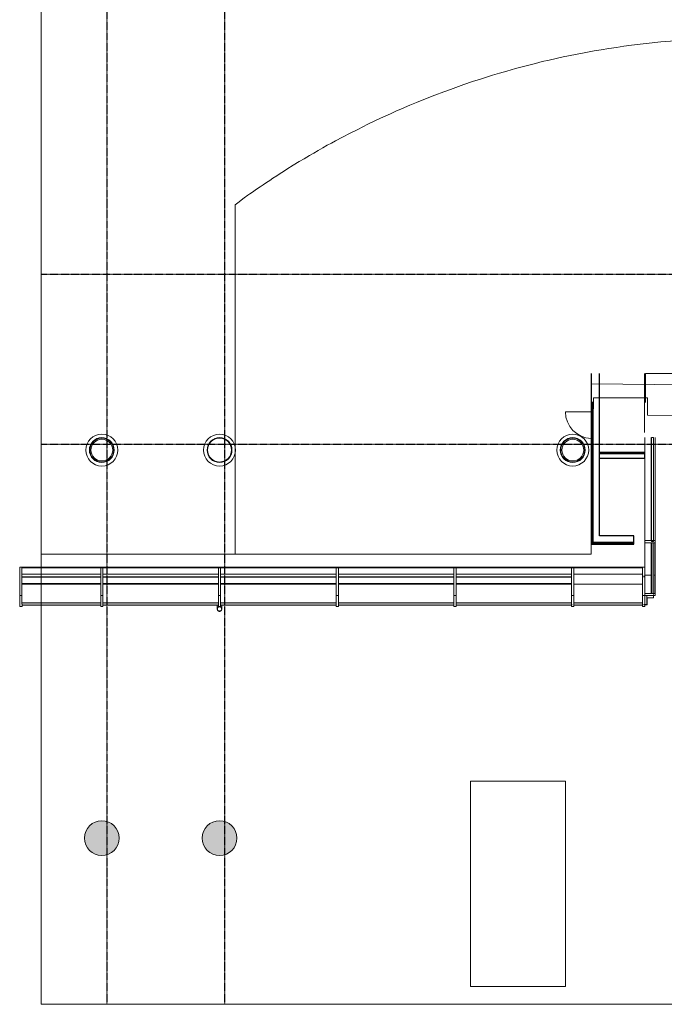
# Model space of a CAD drawing. Header units: millimetres. Extents: x 2396380 to 2637782, y 978964 to 1028150.
# Tile 1 of 5: x 2398979 to 2413761, y 985885 to 1008466. Entities that reach past the tile are written whole.
import ezdxf

# ---------------------------------------------------------------- set-up
doc = ezdxf.new("R2010")
doc.units = ezdxf.units.MM
doc.linetypes.add('va006-00-o-200-0-0001$0$Grid Line', pattern=[22.225, 12.7, -3.175, 3.175, -3.175])
doc.layers.add('A852-TYNN', color=7, linetype='Continuous', lineweight=5, plot=False)
doc.layers.add('va006-00-o-200-0-0001$0$822_Akselinjer', color=8, linetype='va006-00-o-200-0-0001$0$Grid Line')
doc.layers.add('va006-h01-a-200-1-0001$0$24_Innervegg', color=5, linetype='Continuous')
for name, color, linetype, lineweight in [('va006-h01-a-200-1-0001$0$20_Bygning. generelt', 9, 'Continuous', 0), ('va006-h01-a-200-1-0001$0$222_Søyler', 7, 'Continuous', 0), ('va006-h01-a-200-1-0001$0$233_Glassfasader', 3, 'Continuous', 13), ('va006-h01-a-200-1-0001$0$23_Yttervegg', 3, 'Continuous', 13), ('va006-h01-a-200-1-0001$0$24_Dør', 1, 'Continuous', 0)]:
    doc.layers.add(name, color=color, linetype=linetype, lineweight=lineweight)

# ---------------------------------------------------------------- blocks, each defined once
blk = doc.blocks.new('va006-h01-a-200-1-0001$0$Værnes_Betong Rund - 800mm-8286993-Copy of ENVA-A-TO-E1-200-D-001')
at = {"layer": 'va006-h01-a-200-1-0001$0$222_Søyler'}
blk.add_hatch(color=47, dxfattribs=at).paths.add_polyline_path([(0, -400), (69, -394), (137, -376), (200, -346), (257, -306), (306, -257), (346, -200), (376, -137), (394, -69), (400, 0), (394, 69), (376, 137), (346, 200), (306, 257), (257, 306), (200, 346), (137, 376), (69, 394), (0, 400), (-69, 394), (-137, 376), (-200, 346), (-257, 306), (-306, 257), (-346, 200), (-376, 137), (-394, 69), (-400, 0), (-394, -69), (-376, -137), (-346, -200), (-306, -257), (-257, -306), (-200, -346), (-137, -376), (-69, -394)], flags=0)
for start, end in [(90, 180), (0, 90), (180, 0)]:
    blk.add_arc((0, 0), 400, start, end, dxfattribs=at)
blk = doc.blocks.new('va006-h01-a-200-1-0001$0$Nedløp1 - Nedløp-5473426-Copy of ENVA-A-TO-E1-200-D-001')
at = {"layer": 'va006-h01-a-200-1-0001$0$20_Bygning. generelt'}
for p, q in [((68906, -43504), (68906, -43591)), ((69016, -43591), (69016, -43504))]:
    blk.add_line(p, q, dxfattribs=at)
for points in [[(69016, -43591), (69014, -43578), (69009, -43565), (69002, -43553), (68992, -43544), (68980, -43538), (68967, -43535), (68954, -43535), (68941, -43538), (68930, -43544), (68920, -43553), (68912, -43565), (68907, -43578), (68906, -43591)], [(68912, -43591), (68913, -43579), (68917, -43568), (68924, -43558), (68933, -43549), (68943, -43544), (68955, -43541), (68967, -43541), (68978, -43544), (68989, -43549), (68997, -43558), (69004, -43568), (69008, -43579), (69010, -43591)], [(68906, -43591), (68907, -43605), (68912, -43618), (68920, -43629), (68930, -43638), (68941, -43644), (68954, -43648), (68967, -43648), (68980, -43644), (68992, -43638), (69002, -43629), (69009, -43618), (69014, -43605), (69016, -43591)], [(69010, -43591), (69008, -43603), (69004, -43615), (68997, -43625), (68989, -43633), (68978, -43639), (68967, -43642), (68955, -43642), (68943, -43639), (68933, -43633), (68924, -43625), (68917, -43615), (68913, -43603), (68912, -43591)]]:
    blk.add_lwpolyline(points, dxfattribs=at)
blk = doc.blocks.new('va006-h01-a-200-1-0001$0$System Panel - Glazed-generic-10066273-Copy of ENVA-A-TO-E1-200-D-001')
at = {"layer": 'va006-h01-a-200-1-0001$0$233_Glassfasader'}
blk.add_hatch(color=256, dxfattribs=at).paths.add_polyline_path([(411879, 295381), (413455, 295387), (413455, 295436), (411878, 295431)], flags=0)
for p, q in [((413454, 295868), (411877, 295862)), ((413455, 295436), (411878, 295431)), ((411878, 295431), (411879, 295381)), ((411879, 295381), (413455, 295387)), ((413455, 295387), (413455, 295436))]:
    blk.add_line(p, q, dxfattribs=at)
blk = doc.blocks.new('va006-h01-a-200-1-0001$0$System Panel - Glazed-generic-10066274-Copy of ENVA-A-TO-E1-200-D-001')
at = {"layer": 'va006-h01-a-200-1-0001$0$233_Glassfasader'}
blk.add_hatch(color=256, dxfattribs=at).paths.add_polyline_path([(411829, 295381), (411828, 295430), (409178, 295420), (409179, 295371), (410296, 295375)], flags=0)
for p, q in [((411827, 295861), (409177, 295851)), ((411828, 295430), (409178, 295420)), ((409178, 295420), (409179, 295371)), ((409179, 295371), (411829, 295381)), ((411829, 295381), (411828, 295430))]:
    blk.add_line(p, q, dxfattribs=at)
blk = doc.blocks.new('va006-h01-a-200-1-0001$0$System Panel - Glazed-generic-10066275-Copy of ENVA-A-TO-E1-200-D-001')
at = {"layer": 'va006-h01-a-200-1-0001$0$233_Glassfasader'}
blk.add_hatch(color=256, dxfattribs=at).paths.add_polyline_path([(401029, 295340), (401028, 295390), (399223, 295383), (399224, 295333), (399894, 295336)], flags=0)
for p, q in [((401027, 295821), (399222, 295814)), ((401028, 295390), (399223, 295383)), ((399223, 295383), (399224, 295333)), ((401029, 295340), (401028, 295390)), ((399224, 295333), (401029, 295340))]:
    blk.add_line(p, q, dxfattribs=at)
blk = doc.blocks.new('va006-h01-a-200-1-0001$0$Rectangular Mullion - Værnes 50 X 150 Fasade TA-5039205-Copy of ENVA-A-TO-E1-200-D-001')
at = {"layer": 'va006-h01-a-200-1-0001$0$23_Yttervegg'}
for p, q in [((406476, 296010), (409126, 296020)), ((406476, 295997), (406476, 296010)), ((406476, 295997), (409126, 296007)), ((406477, 295852), (409127, 295862)), ((409126, 296020), (409126, 296007))]:
    blk.add_line(p, q, dxfattribs=at)
blk = doc.blocks.new('va006-h01-a-200-1-0001$0$Rectangular Mullion - Værnes 50 X 150 Fasade TA-5294464-Copy of ENVA-A-TO-E1-200-D-001')
at = {"layer": 'va006-h01-a-200-1-0001$0$23_Yttervegg'}
for p, q in [((413455, 295603), (413453, 296030)), ((413455, 295603), (413455, 295448)), ((413505, 295603), (413455, 295603)), ((413505, 295448), (413505, 295603)), ((413455, 295448), (413455, 295356)), ((413505, 295356), (413505, 295448)), ((413455, 295356), (413480, 295356)), ((413480, 295356), (413505, 295356))]:
    blk.add_line(p, q, dxfattribs=at)
blk = doc.blocks.new('va006-h01-a-200-1-0001$0$Rectangular Mullion - Værnes 50 X 150 Fasade TA-10048345-Copy of ENVA-A-TO-E1-200-D-001')
at = {"layer": 'va006-h01-a-200-1-0001$0$23_Yttervegg'}
for p, q in [((399221, 295983), (401026, 295989)), ((399221, 295970), (399221, 295983)), ((399221, 295970), (401026, 295976)), ((399222, 295825), (401027, 295831)), ((401026, 295989), (401026, 295976))]:
    blk.add_line(p, q, dxfattribs=at)
blk = doc.blocks.new('va006-h01-a-200-1-0001$0$Rectangular Mullion - Værnes 50 X 150 Fasade TA-10048760-Copy of ENVA-A-TO-E1-200-D-001')
at = {"layer": 'va006-h01-a-200-1-0001$0$23_Yttervegg'}
for p, q in [((401025, 296207), (401075, 296208)), ((401025, 296207), (401026, 295983)), ((401075, 296208), (401076, 295983))]:
    blk.add_line(p, q, dxfattribs=at)
blk = doc.blocks.new('va006-h01-a-200-1-0001$0$Rectangular Mullion - Værnes 50 X 150 Fasade TA-4734956-Copy of ENVA-A-TO-E1-200-D-001')
at = {"layer": 'va006-h01-a-200-1-0001$0$23_Yttervegg'}
for p, q in [((387526, 295932), (387528, 295506)), ((387576, 295932), (387578, 295506)), ((387578, 295506), (387528, 295506)), ((387528, 295506), (387528, 295350)), ((387578, 295351), (387578, 295506)), ((387528, 295350), (387529, 295258)), ((387529, 295258), (387554, 295258)), ((387554, 295258), (387579, 295259)), ((387579, 295259), (387578, 295351))]:
    blk.add_line(p, q, dxfattribs=at)
blk = doc.blocks.new('va006-h01-a-200-1-0001$0$Rectangular Mullion - Værnes 50 X 150 Fasade TA-10045440-Copy of ENVA-A-TO-E1-200-D-001')
at = {"layer": 'va006-h01-a-200-1-0001$0$23_Yttervegg'}
for p, q in [((376726, 296116), (376776, 296116)), ((376726, 296116), (376726, 295892)), ((376776, 296116), (376776, 295892))]:
    blk.add_line(p, q, dxfattribs=at)
blk = doc.blocks.new('va006-h01-a-200-1-0001$0$Rectangular Mullion - Værnes 50 X 150 Fasade TA-10045444-Copy of ENVA-A-TO-E1-200-D-001')
at = {"layer": 'va006-h01-a-200-1-0001$0$23_Yttervegg'}
for p, q in [((411825, 296248), (411875, 296248)), ((411825, 296248), (411826, 296023)), ((411875, 296248), (411876, 296024))]:
    blk.add_line(p, q, dxfattribs=at)
blk = doc.blocks.new('va006-h01-a-200-1-0001$0$Rectangular Mullion - Værnes 50 X 150 Fasade TA-10045450-Copy of ENVA-A-TO-E1-200-D-001')
at = {"layer": 'va006-h01-a-200-1-0001$0$23_Yttervegg'}
for p, q in [((413502, 296254), (411850, 296248)), ((413452, 296241), (411850, 296235)), ((413453, 296096), (411876, 296090)), ((413453, 296096), (413452, 296241)), ((413453, 296036), (413453, 296096))]:
    blk.add_line(p, q, dxfattribs=at)
blk = doc.blocks.new('va006-h01-a-200-1-0001$0$Rectangular Mullion - Værnes 50 X 150 Fasade TA-9398709-Copy of ENVA-A-TO-E1-200-D-001')
at = {"layer": 'va006-h01-a-200-1-0001$0$23_Yttervegg'}
for p, q in [((411850, 296248), (409150, 296238)), ((411850, 296235), (409150, 296225)), ((411826, 296090), (409176, 296080))]:
    blk.add_line(p, q, dxfattribs=at)
blk = doc.blocks.new('va006-h01-a-200-1-0001$0$Rectangular Mullion - Værnes 50 X 150 Fasade TA-9398710-Copy of ENVA-A-TO-E1-200-D-001')
at = {"layer": 'va006-h01-a-200-1-0001$0$23_Yttervegg'}
for p, q in [((379451, 296126), (376751, 296116)), ((379451, 296113), (376751, 296103)), ((379426, 295969), (376776, 295959))]:
    blk.add_line(p, q, dxfattribs=at)
blk = doc.blocks.new('va006-h01-a-200-1-0001$0$Rectangular Mullion - Værnes 50 X 150 Fasade TA-10048761-Copy of ENVA-A-TO-E1-200-D-001')
at = {"layer": 'va006-h01-a-200-1-0001$0$23_Yttervegg'}
for p, q in [((401050, 296208), (399170, 296201)), ((401050, 296195), (399220, 296188)), ((401026, 296050), (399221, 296043))]:
    blk.add_line(p, q, dxfattribs=at)
blk = doc.blocks.new('va006-h01-a-200-1-0001$0$Rectangular Mullion - Værnes 50 X 150 Fasade TA-10048762-Copy of ENVA-A-TO-E1-200-D-001')
at = {"layer": 'va006-h01-a-200-1-0001$0$23_Yttervegg'}
for p, q in [((403750, 296218), (401050, 296208)), ((403750, 296205), (401050, 296195)), ((403726, 296060), (401076, 296050))]:
    blk.add_line(p, q, dxfattribs=at)
blk = doc.blocks.new('va006-h01-a-200-1-0001$0$Rectangular Mullion - Værnes 50 X 150 Fasade TA-V41-Copy of ENVA-A-TO-E1-200-D-001')
at = {"layer": 'va006-h01-a-200-1-0001$0$23_Yttervegg'}
for p, q in [((399171, 295976), (399173, 295550)), ((399221, 295976), (399223, 295550)), ((399223, 295550), (399173, 295550)), ((399173, 295550), (399173, 295394)), ((399173, 295394), (399174, 295302)), ((399223, 295394), (399223, 295550)), ((399224, 295302), (399223, 295394)), ((399174, 295302), (399199, 295302)), ((399199, 295302), (399224, 295302))]:
    blk.add_line(p, q, dxfattribs=at)
blk = doc.blocks.new('va006-h01-a-200-1-0001$0$Rectangular Mullion - Værnes 50 X 150 Fasade TA-10048763-Copy of ENVA-A-TO-E1-200-D-001')
at = {"layer": 'va006-h01-a-200-1-0001$0$23_Yttervegg'}
for p, q in [((399170, 296201), (399171, 295976)), ((399220, 296188), (399221, 295976))]:
    blk.add_line(p, q, dxfattribs=at)
blk = doc.blocks.new('va006-h01-a-200-1-0001$0$System Panel - Glazed-generic-10066438-Copy of ENVA-A-TO-E1-200-D-001')
at = {"layer": 'va006-h01-a-200-1-0001$0$233_Glassfasader'}
blk.add_hatch(color=256, dxfattribs=at).paths.add_polyline_path([(-566, -32), (596, -32), (596, 16), (-566, 16)], flags=0)
for p, q in [((596, 16), (-566, 16)), ((-566, 16), (-566, -32)), ((596, -32), (596, 16)), ((-566, -32), (596, -32))]:
    blk.add_line(p, q, dxfattribs=at)
blk = doc.blocks.new('va006-h01-a-200-1-0001$0$Rectangular Mullion - Værnes 50 X 150 Fasade TA-10045036-Copy of ENVA-A-TO-E1-200-D-001')
at = {"layer": 'va006-h01-a-200-1-0001$0$23_Yttervegg'}
for p, q in [((413503, 296075), (413500, 296817)), ((413653, 296076), (413650, 296818)), ((413742, 296076), (413739, 296818)), ((413503, 296075), (413653, 296076)), ((413653, 296076), (413664, 296076)), ((413712, 296076), (413742, 296076))]:
    blk.add_line(p, q, dxfattribs=at)
blk = doc.blocks.new('va006-h01-a-200-1-0001$0$Værnes_ENK INT-Dørblad laminert_ Ramme stål - 700 x 2100mm-13001628-Copy of ENVA-A-TO-E1-200-D-001')
at = {"layer": 'va006-h01-a-200-1-0001$0$24_Dør'}
blk.add_line((223, 686), (223, 93), dxfattribs=at)
blk.add_arc((223, 70), 616, 90, 177.8309, dxfattribs=at)
blk = doc.blocks.new('va006-h01-a-200-1-0001$0$Rectangular Mullion - Værnes 50 X 150 Fasade TA-10043565-Copy of ENVA-A-TO-E1-200-D-001')
at = {"layer": 'va006-h01-a-200-1-0001$0$23_Yttervegg'}
for p, q in [((413503, 296078), (413504, 295655)), ((413653, 296079), (413654, 295656)), ((413742, 296079), (413743, 295656)), ((413654, 295656), (413504, 295655)), ((413504, 295655), (413504, 295603)), ((413504, 295603), (413654, 295604)), ((413743, 295656), (413654, 295656)), ((413654, 295604), (413743, 295604)), ((413743, 295630), (413743, 295656)), ((413743, 295604), (413743, 295630))]:
    blk.add_line(p, q, dxfattribs=at)
blk = doc.blocks.new('va006-h01-a-200-1-0001$0$Curtain Panel - Curtain Panel-8557609-Copy of ENVA-A-TO-E1-200-D-001')
at = {"layer": 'va006-h01-a-200-1-0001$0$233_Glassfasader'}
for p, q in [((103214, -39664), (103164, -39664)), ((103164, -39664), (103164, -42048)), ((103214, -42048), (103214, -39664)), ((103164, -42048), (103214, -42048))]:
    blk.add_line(p, q, dxfattribs=at)
blk = doc.blocks.new('va006-h01-a-200-1-0001$0$Rectangular Mullion - Værnes 50 X 150 Fasade TA-10045029-Copy of ENVA-A-TO-E1-200-D-001')
at = {"layer": 'va006-h01-a-200-1-0001$0$23_Yttervegg'}
for p, q in [((413492, 298886), (413491, 299227)), ((413650, 296868), (413641, 299228)), ((413739, 296868), (413730, 299228)), ((413500, 296867), (413493, 298758))]:
    blk.add_line(p, q, dxfattribs=at)
blk = doc.blocks.new('va006-h01-a-200-1-0001$0$Rectangular Mullion - Værnes 50 X 150 Fasade TA-9566072-Copy of ENVA-A-TO-E1-200-D-001')
at = {"layer": 'va006-h01-a-200-1-0001$0$23_Yttervegg'}
for p, q in [((-25, -26), (-25, 62)), ((-25, 62), (0, 62)), ((0, 62), (25, 62)), ((25, 62), (25, -26)), ((-25, -176), (-25, -26)), ((25, -176), (-25, -176)), ((25, -26), (25, -176))]:
    blk.add_line(p, q, dxfattribs=at)
blk = doc.blocks.new('va006-h01-a-200-1-0001$0$Hjørnedetalj-Sydøst3 - Hjørnedetalj-Sydøst-8020683-Copy of ENVA-A-TO-E1-200-D-001')
at = {"layer": 'va006-h01-a-200-1-0001$0$20_Bygning. generelt'}
for p, q in [((102988, -42831), (102988, -42862)), ((103012, -42831), (103005, -42831)), ((103062, -43289), (103062, -43340)), ((103062, -43340), (103062, -43289)), ((103062, -43340), (103062, -43494)), ((103210, -43337), (103065, -43337)), ((103065, -43493), (103065, -43340)), ((103065, -43340), (103210, -43340)), ((103213, -43260), (103210, -43260)), ((103210, -43260), (103210, -43337)), ((103213, -43337), (103213, -43260)), ((103062, -43494), (102988, -43494)), ((102988, -43494), (102988, -43497)), ((102988, -43497), (103062, -43497))]:
    blk.add_line(p, q, dxfattribs=at)
for points in [[(103210, -43340), (103211, -43340), (103212, -43340), (103212, -43339), (103213, -43339), (103213, -43338), (103213, -43337), (103213, -43337)], [(103062, -43497), (103063, -43496), (103064, -43496), (103064, -43496), (103065, -43495), (103065, -43495), (103065, -43494), (103065, -43493)]]:
    blk.add_lwpolyline(points, dxfattribs=at)
blk.add_arc((103065, -43340), 3, 90, 180, dxfattribs=at)
blk = doc.blocks.new('va006-h01-a-200-1-0001$0$Rectangular Mullion - Værnes 50 X 150 Fasade TA-V129-Copy of ENVA-A-TO-E1-200-D-001')
at = {"layer": 'va006-h01-a-200-1-0001$0$23_Yttervegg'}
for p, q in [((403726, 295993), (403728, 295567)), ((403776, 295993), (403778, 295567)), ((403778, 295567), (403728, 295567)), ((403728, 295567), (403728, 295411)), ((403728, 295411), (403729, 295319)), ((403778, 295412), (403778, 295567)), ((403779, 295319), (403778, 295412)), ((403729, 295319), (403741, 295319)), ((403745, 295319), (403754, 295319)), ((403754, 295319), (403763, 295319)), ((403768, 295319), (403779, 295319))]:
    blk.add_line(p, q, dxfattribs=at)
blk = doc.blocks.new('VA006-350-101.1')
at = {"layer": 'va006-h01-a-200-1-0001$0$222_Søyler'}
blk.add_hatch(color=256, dxfattribs=at).paths.add_polyline_path([(4088, 3411), (4157, 3417), (4225, 3435), (4288, 3465), (4345, 3505), (4394, 3554), (4434, 3611), (4464, 3674), (4482, 3742), (4488, 3811), (4482, 3880), (4464, 3948), (4434, 4011), (4394, 4068), (4345, 4117), (4288, 4157), (4225, 4187), (4157, 4205), (4088, 4211), (4018, 4205), (3951, 4187), (3888, 4157), (3831, 4117), (3781, 4068), (3741, 4011), (3712, 3948), (3694, 3880), (3688, 3811), (3696, 3735), (3712, 3674), (3741, 3611), (3781, 3554), (3831, 3505), (3888, 3465), (3951, 3435), (4018, 3417)], flags=0)
at = {"layer": 'A852-TYNN', "color": 1}
blk.add_lwpolyline([(0, 29425), (39756, 29425), (39756, 0), (0, 0)], close=True, dxfattribs=at)
at = {"layer": 'A852-TYNN'}
for points in [[(4448, 10325), (12612, 10325), (12666, 13912), (13900, 13907), (13898, 13512), (27919, 13491)], [(14541, 22098), (14206, 22070), (13873, 22037), (13533, 21994), (13361, 21972), (13188, 21946), (13012, 21919), (12838, 21890), (12681, 21865), (12525, 21837), (12250, 21783), (11970, 21726), (11809, 21693), (11649, 21656), (11490, 21619), (11331, 21579), (11087, 21517), (10872, 21460), (10674, 21403), (10504, 21353), (10345, 21306), (10189, 21257), (10069, 21219), (9887, 21161), (9688, 21093), (9381, 20983), (9228, 20926), (9028, 20851), (8772, 20751), (8604, 20682), (8451, 20617), (8258, 20535), (8134, 20481), (8011, 20425), (7846, 20352), (7663, 20267), (7492, 20186), (7373, 20126), (7256, 20066), (7085, 19981), (6909, 19887), (6750, 19804), (6654, 19751), (6558, 19700), (6453, 19640), (6349, 19579), (6250, 19522), (6150, 19464), (6028, 19392), (5914, 19325), (5777, 19241), (5633, 19152), (5552, 19100), (5480, 19055), (5400, 19003), (5309, 18944), (5238, 18896), (5164, 18847), (5088, 18795), (5019, 18749), (4961, 18710), (4903, 18668), (4841, 18624), (4783, 18585), (4738, 18553), (4652, 18492), (4581, 18442), (4535, 18407), (4448, 18338), (4448, 10325)]]:
    blk.add_lwpolyline(points, dxfattribs=at)
at = {"layer": 'A852-TYNN', "lineweight": 18}
blk.add_lwpolyline([(9846, 5115), (12019, 5115), (12019, 409), (9846, 409)], close=True, dxfattribs=at)
at = {"layer": 'A852-TYNN'}
for centre in [(4088, 12711), (12187, 12711)]:
    blk.add_circle(centre, 285, dxfattribs=at)
at = {"layer": 'va006-00-o-200-0-0001$0$822_Akselinjer'}
for p, q in [((1505, 29425), (1505, 0)), ((4205, 29425), (4205, 0)), ((0, 16745), (39756, 16745)), ((0, 12845), (39756, 12845))]:
    blk.add_line(p, q, dxfattribs=at)
at = {"layer": 'va006-h01-a-200-1-0001$0$20_Bygning. generelt'}
for p, q in [((14908, 14206), (12608, 14227)), ((12608, 14227), (12608, 10325)), ((12608, 10325), (0, 10325))]:
    blk.add_line(p, q, dxfattribs=at)
at = {"layer": 'va006-h01-a-200-1-0001$0$222_Søyler'}
blk.add_line((12395, 13011), (12395, 13011), dxfattribs=at)
for centre, radius, start, end in [((1388, 12711), 366, 0, 180), ((1388, 12711), 285, 0, 180), ((1388, 12711), 280, 0, 180), ((1388, 12711), 275, 0, 180), ((1388, 12711), 280, 136.5283, 158.4204), ((1388, 12711), 280, 136.5283, 158.4204), ((1388, 12711), 250, 90, 270), ((1388, 12711), 280, 103.8019, 125.1857), ((1388, 12711), 280, 103.8019, 125.1857), ((1388, 12711), 280, 70.3963, 92.8522), ((1388, 12711), 280, 70.3963, 92.8522), ((1388, 12711), 250, 270, 90), ((1388, 12711), 280, 37.5124, 60.8232), ((1388, 12711), 280, 37.5124, 60.8232), ((4088, 12711), 366, 0, 180), ((4088, 12711), 285, 0, 180), ((4088, 12711), 280, 0, 180), ((4088, 12711), 275, 0, 180), ((4088, 12711), 280, 136.5283, 158.4204), ((4088, 12711), 280, 136.5283, 158.4204), ((4088, 12711), 275, 141.0082, 146.9918), ((4088, 12711), 275, 129.0082, 134.9918), ((4088, 12711), 280, 103.8019, 125.1857), ((4088, 12711), 280, 103.8019, 125.1857), ((4088, 12711), 275, 117.0082, 122.9918), ((4088, 12711), 275, 105.0082, 110.9918), ((4088, 12711), 275, 93.0082, 98.9918), ((4088, 12711), 280, 70.3963, 92.8522), ((4088, 12711), 280, 70.3963, 92.8522), ((4088, 12711), 275, 81.0082, 86.9918), ((4088, 12711), 275, 69.0082, 74.9918), ((4088, 12711), 275, 57.0082, 62.9918), ((4088, 12711), 280, 37.5124, 60.8232), ((4088, 12711), 280, 37.5124, 60.8232), ((4088, 12711), 275, 45.0082, 50.9918), ((4088, 12711), 275, 33.0082, 38.9918), ((12187, 12711), 366, 0, 180), ((12187, 12711), 285, 0, 180), ((12187, 12711), 280, 0, 180), ((12187, 12711), 275, 0, 180), ((12187, 12711), 280, 136.5283, 158.4204), ((12187, 12711), 280, 136.5283, 158.4204), ((12188, 12711), 250, 0, 180), ((12187, 12711), 280, 103.8019, 125.1857), ((12187, 12711), 280, 103.8019, 125.1857), ((12187, 12711), 280, 70.3963, 92.8522), ((12187, 12711), 280, 70.3963, 92.8522), ((12187, 12711), 280, 37.5124, 60.8232), ((12187, 12711), 280, 37.5124, 60.8232), ((1388, 12711), 366, 180, 0), ((1388, 12711), 285, 180, 0), ((1388, 12711), 280, 167.9274, 192.0726), ((1388, 12711), 280, 167.9274, 192.0726), ((1388, 12711), 280, 180, 0), ((1388, 12711), 275, 180, 0), ((1388, 12711), 280, 5.7339, 27.2815), ((1388, 12711), 280, 5.7339, 27.2815), ((1388, 12711), 280, 332.7185, 354.2661), ((1388, 12711), 280, 332.7185, 354.2661), ((4088, 12711), 366, 180, 0), ((4088, 12711), 285, 180, 0), ((4088, 12711), 280, 167.9274, 192.0726), ((4088, 12711), 280, 167.9274, 192.0726), ((4088, 12711), 280, 180, 0), ((4088, 12711), 275, 177.0082, 182.9918), ((4088, 12711), 275, 180, 0), ((4088, 12711), 275, 165.0082, 170.9918), ((4088, 12711), 275, 189.0082, 194.9918), ((4088, 12711), 275, 153.0082, 158.9918), ((4088, 12711), 275, 21.0082, 26.9918), ((4088, 12711), 280, 5.7339, 27.2815), ((4088, 12711), 280, 5.7339, 27.2815), ((4088, 12711), 280, 332.7185, 354.2661), ((4088, 12711), 280, 332.7185, 354.2661), ((4088, 12711), 275, 9.0082, 14.9918), ((4088, 12711), 275, 345.0082, 350.9918), ((4088, 12711), 275, 357.0082, 2.9918), ((12187, 12711), 366, 180, 0), ((12187, 12711), 285, 180, 0), ((12187, 12711), 280, 167.9274, 192.0726), ((12187, 12711), 280, 167.9274, 192.0726), ((12187, 12711), 280, 180, 0), ((12187, 12711), 275, 180, 0), ((12188, 12711), 250, 180, 0), ((12187, 12711), 280, 5.7339, 27.2815), ((12187, 12711), 280, 5.7339, 27.2815), ((12187, 12711), 280, 332.7185, 354.2661), ((12187, 12711), 280, 332.7185, 354.2661), ((1388, 12711), 280, 201.5796, 223.4717), ((1388, 12711), 280, 201.5796, 223.4717), ((1388, 12711), 280, 234.8143, 256.1981), ((1388, 12711), 280, 234.8143, 256.1981), ((1388, 12711), 280, 267.1478, 289.6037), ((1388, 12711), 280, 267.1478, 289.6037), ((1388, 12711), 280, 299.1768, 322.4876), ((1388, 12711), 280, 299.1768, 322.4876), ((4088, 12711), 280, 201.5796, 223.4717), ((4088, 12711), 280, 201.5796, 223.4717), ((4088, 12711), 275, 201.0082, 206.9918), ((4088, 12711), 275, 213.0082, 218.9918), ((4088, 12711), 275, 225.0082, 230.9918), ((4088, 12711), 280, 234.8143, 256.1981), ((4088, 12711), 280, 234.8143, 256.1981), ((4088, 12711), 275, 237.0082, 242.9918), ((4088, 12711), 275, 249.0082, 254.9918), ((4088, 12711), 275, 261.0082, 266.9918), ((4088, 12711), 280, 267.1478, 289.6037), ((4088, 12711), 280, 267.1478, 289.6037), ((4088, 12711), 275, 273.0082, 278.9918), ((4088, 12711), 275, 285.0082, 290.9918), ((4088, 12711), 275, 297.0082, 302.9918), ((4088, 12711), 280, 299.1768, 322.4876), ((4088, 12711), 280, 299.1768, 322.4876), ((4088, 12711), 275, 309.0082, 314.9918), ((4088, 12711), 275, 321.0082, 326.9918), ((4088, 12711), 275, 333.0082, 338.9918), ((12187, 12711), 280, 201.5796, 223.4717), ((12187, 12711), 280, 201.5796, 223.4717), ((12187, 12711), 280, 234.8143, 256.1981), ((12187, 12711), 280, 234.8143, 256.1981), ((12187, 12711), 280, 267.1478, 289.6037), ((12187, 12711), 280, 267.1478, 289.6037), ((12187, 12711), 280, 299.1768, 322.4876), ((12187, 12711), 280, 299.1768, 322.4876), ((4088, 3811), 400, 90, 180), ((4088, 3811), 400, 0, 90), ((4088, 3811), 400, 180, 0)]:
    blk.add_arc(centre, radius, start, end, dxfattribs=at)
at = {"layer": 'va006-h01-a-200-1-0001$0$23_Yttervegg'}
for p, q in [((12612, 14470), (12612, 14463)), ((13830, 13802), (13830, 14470)), ((14694, 14469), (13854, 14469)), ((13854, 14469), (13854, 13801)), ((12612, 13802), (12612, 13609)), ((13830, 13609), (13830, 13802)), ((13830, 13609), (13830, 13440)), ((13830, 13440), (13830, 13111))]:
    blk.add_line(p, q, dxfattribs=at)
at = {"layer": 'va006-h01-a-200-1-0001$0$24_Innervegg'}
for p, q in [((12612, 14463), (12612, 10556)), ((12798, 10742), (12798, 14463)), ((12622, 13819), (12622, 10566)), ((12635, 13819), (12635, 10579)), ((12648, 13819), (12648, 10592)), ((13840, 12655), (12798, 12655)), ((13840, 12653), (12798, 12653)), ((13840, 12527), (13840, 12655)), ((13840, 12640), (12798, 12640)), ((13840, 12627), (12798, 12627)), ((12798, 12527), (13840, 12527)), ((13590, 10742), (12798, 10742)), ((13590, 10556), (13590, 10742)), ((12612, 10556), (13590, 10556)), ((13590, 10566), (12622, 10566)), ((13590, 10579), (12635, 10579)), ((13590, 10592), (12648, 10592))]:
    blk.add_line(p, q, dxfattribs=at)
at = {"layer": 'va006-h01-a-200-1-0001$0$20_Bygning. generelt'}
for name, p in [('va006-h01-a-200-1-0001$0$Hjørnedetalj-Sydøst3 - Hjørnedetalj-Sydøst-8020683-Copy of ENVA-A-TO-E1-200-D-001', (-89173, 52660)), ('va006-h01-a-200-1-0001$0$Nedløp1 - Nedløp-5473426-Copy of ENVA-A-TO-E1-200-D-001', (-64873, 52660))]:
    blk.add_blockref(name, p, dxfattribs=at)
at = {"layer": 'va006-h01-a-200-1-0001$0$222_Søyler'}
blk.add_blockref('va006-h01-a-200-1-0001$0$Værnes_Betong Rund - 800mm-8286993-Copy of ENVA-A-TO-E1-200-D-001', (1388, 3811), dxfattribs=at)
at = {"layer": 'va006-h01-a-200-1-0001$0$233_Glassfasader'}
blk.add_blockref('va006-h01-a-200-1-0001$0$Curtain Panel - Curtain Panel-8557609-Copy of ENVA-A-TO-E1-200-D-001', (-89173, 52660), dxfattribs=at)
for name, p, rotation in [('va006-h01-a-200-1-0001$0$System Panel - Glazed-generic-10066438-Copy of ENVA-A-TO-E1-200-D-001', (14016, 9990), 90.00000000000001), ('va006-h01-a-200-1-0001$0$System Panel - Glazed-generic-10066275-Copy of ENVA-A-TO-E1-200-D-001', (-400773, -284675), 359.7847222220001), ('va006-h01-a-200-1-0001$0$System Panel - Glazed-generic-10066274-Copy of ENVA-A-TO-E1-200-D-001', (-408873, -284675), 359.7847222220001), ('va006-h01-a-200-1-0001$0$System Panel - Glazed-generic-10066274-Copy of ENVA-A-TO-E1-200-D-001', (-406173, -284675), 359.7847222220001), ('va006-h01-a-200-1-0001$0$System Panel - Glazed-generic-10066274-Copy of ENVA-A-TO-E1-200-D-001', (-403473, -284675), 359.7847222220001), ('va006-h01-a-200-1-0001$0$System Panel - Glazed-generic-10066274-Copy of ENVA-A-TO-E1-200-D-001', (-400773, -284675), 359.7847222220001), ('va006-h01-a-200-1-0001$0$System Panel - Glazed-generic-10066273-Copy of ENVA-A-TO-E1-200-D-001', (-400773, -284675), 359.7847222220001)]:
    blk.add_blockref(name, p, dxfattribs=dict(at, rotation=rotation))
at = {"layer": 'va006-h01-a-200-1-0001$0$23_Yttervegg', "rotation": 359.7847222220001}
for name, p in [('va006-h01-a-200-1-0001$0$Rectangular Mullion - Værnes 50 X 150 Fasade TA-10045029-Copy of ENVA-A-TO-E1-200-D-001', (-400773, -284675)), ('va006-h01-a-200-1-0001$0$Rectangular Mullion - Værnes 50 X 150 Fasade TA-10045036-Copy of ENVA-A-TO-E1-200-D-001', (-400773, -284675)), ('va006-h01-a-200-1-0001$0$Rectangular Mullion - Værnes 50 X 150 Fasade TA-10048761-Copy of ENVA-A-TO-E1-200-D-001', (-400773, -284675)), ('va006-h01-a-200-1-0001$0$Rectangular Mullion - Værnes 50 X 150 Fasade TA-10048763-Copy of ENVA-A-TO-E1-200-D-001', (-400773, -284675)), ('va006-h01-a-200-1-0001$0$Rectangular Mullion - Værnes 50 X 150 Fasade TA-10048760-Copy of ENVA-A-TO-E1-200-D-001', (-400773, -284675)), ('va006-h01-a-200-1-0001$0$Rectangular Mullion - Værnes 50 X 150 Fasade TA-10048762-Copy of ENVA-A-TO-E1-200-D-001', (-400773, -284675)), ('va006-h01-a-200-1-0001$0$Rectangular Mullion - Værnes 50 X 150 Fasade TA-10045440-Copy of ENVA-A-TO-E1-200-D-001', (-373773, -284675)), ('va006-h01-a-200-1-0001$0$Rectangular Mullion - Værnes 50 X 150 Fasade TA-9398710-Copy of ENVA-A-TO-E1-200-D-001', (-373773, -284675)), ('va006-h01-a-200-1-0001$0$Rectangular Mullion - Værnes 50 X 150 Fasade TA-10045440-Copy of ENVA-A-TO-E1-200-D-001', (-371073, -284675)), ('va006-h01-a-200-1-0001$0$Rectangular Mullion - Værnes 50 X 150 Fasade TA-9398710-Copy of ENVA-A-TO-E1-200-D-001', (-371073, -284675)), ('va006-h01-a-200-1-0001$0$Rectangular Mullion - Værnes 50 X 150 Fasade TA-10045440-Copy of ENVA-A-TO-E1-200-D-001', (-368373, -284675)), ('va006-h01-a-200-1-0001$0$Rectangular Mullion - Værnes 50 X 150 Fasade TA-9398709-Copy of ENVA-A-TO-E1-200-D-001', (-400773, -284675)), ('va006-h01-a-200-1-0001$0$Rectangular Mullion - Værnes 50 X 150 Fasade TA-10045444-Copy of ENVA-A-TO-E1-200-D-001', (-400773, -284675)), ('va006-h01-a-200-1-0001$0$Rectangular Mullion - Værnes 50 X 150 Fasade TA-10045450-Copy of ENVA-A-TO-E1-200-D-001', (-400773, -284675)), ('va006-h01-a-200-1-0001$0$Rectangular Mullion - Værnes 50 X 150 Fasade TA-V41-Copy of ENVA-A-TO-E1-200-D-001', (-400773, -284675)), ('va006-h01-a-200-1-0001$0$Rectangular Mullion - Værnes 50 X 150 Fasade TA-10048345-Copy of ENVA-A-TO-E1-200-D-001', (-400773, -284675)), ('va006-h01-a-200-1-0001$0$Rectangular Mullion - Værnes 50 X 150 Fasade TA-4734956-Copy of ENVA-A-TO-E1-200-D-001', (-387273, -284675)), ('va006-h01-a-200-1-0001$0$Rectangular Mullion - Værnes 50 X 150 Fasade TA-5039205-Copy of ENVA-A-TO-E1-200-D-001', (-406173, -284675)), ('va006-h01-a-200-1-0001$0$Rectangular Mullion - Værnes 50 X 150 Fasade TA-V129-Copy of ENVA-A-TO-E1-200-D-001', (-400773, -284675)), ('va006-h01-a-200-1-0001$0$Rectangular Mullion - Værnes 50 X 150 Fasade TA-5039205-Copy of ENVA-A-TO-E1-200-D-001', (-403473, -284675)), ('va006-h01-a-200-1-0001$0$Rectangular Mullion - Værnes 50 X 150 Fasade TA-4734956-Copy of ENVA-A-TO-E1-200-D-001', (-381873, -284675)), ('va006-h01-a-200-1-0001$0$Rectangular Mullion - Værnes 50 X 150 Fasade TA-5039205-Copy of ENVA-A-TO-E1-200-D-001', (-400773, -284675)), ('va006-h01-a-200-1-0001$0$Rectangular Mullion - Værnes 50 X 150 Fasade TA-4734956-Copy of ENVA-A-TO-E1-200-D-001', (-379173, -284675)), ('va006-h01-a-200-1-0001$0$Rectangular Mullion - Værnes 50 X 150 Fasade TA-5039205-Copy of ENVA-A-TO-E1-200-D-001', (-398073, -284675)), ('va006-h01-a-200-1-0001$0$Rectangular Mullion - Værnes 50 X 150 Fasade TA-4734956-Copy of ENVA-A-TO-E1-200-D-001', (-376473, -284675)), ('va006-h01-a-200-1-0001$0$Rectangular Mullion - Værnes 50 X 150 Fasade TA-5294464-Copy of ENVA-A-TO-E1-200-D-001', (-400773, -284675)), ('va006-h01-a-200-1-0001$0$Rectangular Mullion - Værnes 50 X 150 Fasade TA-10043565-Copy of ENVA-A-TO-E1-200-D-001', (-400773, -284675))]:
    blk.add_blockref(name, p, dxfattribs=at)
at = {"layer": 'va006-h01-a-200-1-0001$0$23_Yttervegg', "extrusion": (0, 0, -1), "rotation": 90.00000000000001}
blk.add_blockref('va006-h01-a-200-1-0001$0$Rectangular Mullion - Værnes 50 X 150 Fasade TA-9566072-Copy of ENVA-A-TO-E1-200-D-001', (-14016, 10611), dxfattribs=at)
at = {"layer": 'va006-h01-a-200-1-0001$0$24_Dør', "rotation": 90.00000000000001}
blk.add_blockref('va006-h01-a-200-1-0001$0$Værnes_ENK INT-Dørblad laminert_ Ramme stål - 700 x 2100mm-13001628-Copy of ENVA-A-TO-E1-200-D-001', (12705, 13367), dxfattribs=at)

msp = doc.modelspace()

# ---------------------------------------------------------------- block references
at = {"layer": 'A852-TYNN'}
msp.add_blockref('VA006-350-101.1', (2399474, 985885), dxfattribs=at)

doc.saveas('drawing.dxf')
